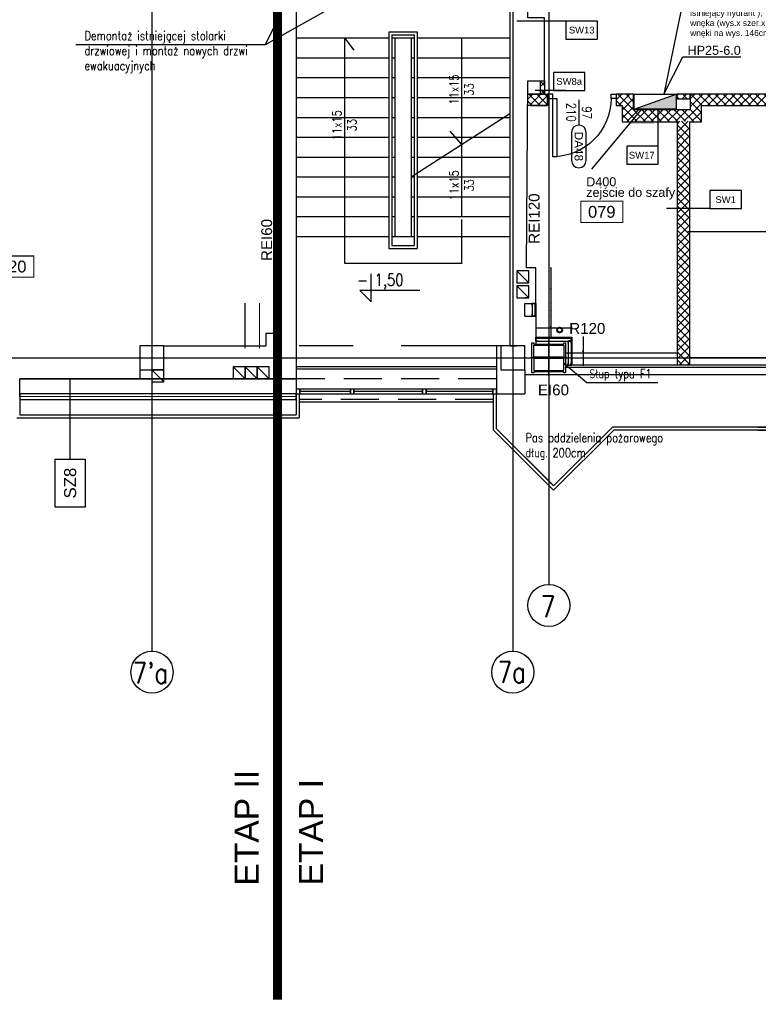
# Model space of a CAD drawing. Header units: centimetres. Extents: x -228435 to 111511, y -89367 to 428125.
# Tile 8 of 216: x -67340 to -55056, y -5751 to 10624. Entities that reach past the tile are written whole.
import ezdxf
from ezdxf.enums import TextEntityAlignment as Align

# ---------------------------------------------------------------- set-up
doc = ezdxf.new("R2010")
doc.units = ezdxf.units.CM
doc.header["$LTSCALE"] = 50
doc.header["$PDMODE"] = 35
doc.header["$PDSIZE"] = 0.1
for name, pattern in [('DASHDOT2', [12.7, 6.35, -3.175, 0, -3.175]), ('DIVIDE', [31.75, 12.7, -6.35, 0, -6.35, 0, -6.35]), ('HIDDEN', [9.525, 6.35, -3.175]), ('HIDDEN2', [4.7625, 3.175, -1.5875])]:
    doc.linetypes.add(name, pattern=pattern)
doc.layers.get('0').update_dxf_attribs({"color": 8})
doc.layers.get('DEFPOINTS').update_dxf_attribs({"color": 8})
for name, color, linetype, lineweight in [('_SP KORYTA', 8, 'Continuous', 25), ('Kondygnacja +0_5$0$ARCH_INFO_WYMIARY', 8, 'Continuous', 9), ('Obudowy i okł. słupów$0$ARCH_WIDOK', 8, 'Continuous', 13)]:
    doc.layers.add(name, color=color, linetype=linetype, lineweight=lineweight)
for name, color, linetype in [('ARCH_ETAPOWANIE', 8, 'DIVIDE'), ('ARCH_GK', 8, 'Continuous'), ('ARCH_INFO_AREA_ETYKIETY_200', 8, 'Continuous'), ('ARCH_INFO_ETYK_DRZWI', 8, 'Continuous'), ('ARCH_INFO_KOTY_WYSOKOŚCIOWE_IST', 8, 'Continuous'), ('ARCH_INFO_ODPORNOŚĆ OGNIOWA', 8, 'Continuous'), ('ARCH_INFO_OPISY', 8, 'Continuous'), ('ARCH_INFO_OPISY_IST', 8, 'Continuous'), ('ARCH_INFO_OPISY_PRZEGRODY', 8, 'Continuous'), ('ARCH_INFO_OPISY_PRZEGRODY_IST', 8, 'Continuous'), ('ARCH_INFO_OSIE_IST', 8, 'DASHDOT2'), ('ARCH_INFO_OSIE_OPISY_IST', 8, 'Continuous'), ('ARCH_INFO_SCHODY_IST', 8, 'Continuous'), ('ARCH_KONSTR_POWYŻEJ RZUTU_IST', 8, 'HIDDEN2'), ('ARCH_MUROWANE_IST', 8, 'Continuous'), ('ARCH_NIEWIDOK_IST', 8, 'HIDDEN'), ('ARCH_OCIEPLENIE_IST', 8, 'Continuous'), ('ARCH_OTWORY_WENTYLACJA_IST', 8, 'Continuous'), ('ARCH_PRZEKROJOWE_IST', 8, 'Continuous'), ('ARCH_SCHODY_IST', 8, 'Continuous'), ('ARCH_STAL_IST', 8, 'Continuous'), ('ARCH_SZYNY', 8, 'Continuous'), ('ARCH_WIDOK_IST', 8, 'Continuous'), ('ARCH_ŚLUSARKA_OKNA_IST', 8, 'Continuous'), ('ARCH_ŻELBET_IST', 8, 'Continuous'), ('bgde_ opis hydranty', 8, 'Continuous'), ('HUFCOR', 8, 'Continuous'), ('KJP_HYDRANTY', 8, 'Continuous'), ('Kondygnacja +0$0$ARCH_OKŁADZINA', 8, 'Continuous'), ('Kondygnacja +0$0$ARCH_ŚLUSARKA_DRZWI', 8, 'Continuous'), ('Kondygnacja +0_5$0$ARCH_GK', 8, 'Continuous'), ('Kondygnacja -1$0$ARCH_HYDRANTY', 8, 'Continuous'), ('Obudowy i okł. słupów$0$ARCH_INFO_OPISY', 8, 'Continuous'), ('Obudowy i okł. słupów$0$ARCH_PROFILE', 8, 'Continuous'), ('Osie rzutów$0$ARCH_INFO_OSIE_OPISY_IST', 8, 'Continuous')]:
    doc.layers.add(name, color=color, linetype=linetype)
doc.layers.get('HUFCOR').off()
doc.styles.add('Arial', font='ARIAL.TTF')
doc.styles.add('Kondygnacja +0_5$0$Romans', font='Romans.shx', dxfattribs={"width": 0.7})
doc.styles.add('Obudowy i okł. słupów$0$Standard', font='txt')
doc.styles.add('Romans', font='Romans.shx')
doc.styles.add('ROMANS-250-CM', font='romans.shx', dxfattribs={"width": 0.8, "height": 50})
doc.styles.add('ROMANS-50-CM', font='romans.shx', dxfattribs={"width": 0.8, "height": 10})
doc.linetypes.add('SZYNA_LINE', pattern='A,12.7,-7.75,["SZYNA",Standard,S=2.54,R=0,X=-5.95,Y=-1.27],-7.75', length=28.2)
doc.dimstyles.new('ISO-25', dxfattribs={"dimtxt": 2.5, "dimasz": 2.5, "dimexe": 1.25, "dimexo": 0.625, "dimtad": 1, "dimtxsty": 'Standard', "dimcen": 2.5, "dimadec": 0, "dimazin": 0, "dimtfac": 1, "dimtmove": 0, "dimatfit": 3, "dimfxl": 0, "dimarcsym": 0})
doc.dimstyles.new('Kondygnacja +0_5$0$Wymiary 1-100', dxfattribs={"dimtxt": 12, "dimasz": 10, "dimexe": 5, "dimexo": 0, "dimgap": 4, "dimtad": 1, "dimrnd": 0.5, "dimzin": 12, "dimdsep": 46, "dimtxsty": 'Kondygnacja +0_5$0$Romans', "dimblk": 'Kondygnacja +0_5$0$_Oblique', "dimcen": 10, "dimdle": 10, "dimclrt": 55, "dimazin": 0, "dimtfac": 1, "dimtmove": 1, "dimatfit": 3, "dimfxl": 0, "dimtolj": 1, "dimtzin": 0, "dimarcsym": 0})
doc.dimstyles.new('Obudowy i okł. słupów$0$ISO-25', dxfattribs={"dimtxt": 2.5, "dimasz": 2.5, "dimexe": 1.25, "dimexo": 15, "dimtad": 1, "dimtxsty": 'Obudowy i okł. słupów$0$Standard', "dimcen": 2.5, "dimadec": 0, "dimazin": 0, "dimtfac": 1, "dimtmove": 0, "dimatfit": 3, "dimfxl": 0, "dimarcsym": 0})
pattern_1 = [(45, (-121140, -45000), (-67.35192, 67.35192), []), (135, (-121140, -45000), (-67.35192, -67.35192), [])]

# ---------------------------------------------------------------- blocks, each defined once
blk = doc.blocks.new('A$C50B549AF')
at = {"layer": 'ARCH_SZYNY', "linetype": 'SZYNA_LINE', "ltscale": 2.5}
blk.add_line((242.5, 210.4, 630), (2090.9, 210.4, 630), dxfattribs=at)
blk = doc.blocks.new('T-drzwi_góra-200')
at = {"layer": 'ARCH_INFO_ETYK_DRZWI'}
blk.add_line((0, 0), (0, 60), dxfattribs=at)
blk.add_lwpolyline([(-17.5, 143.7), (-17.5, 77.5, 1), (17.5, 77.5), (17.5, 143.7, 1)], format="xyb", close=True, dxfattribs=at)
at = {"layer": 'ARCH_INFO_ETYK_DRZWI', "style": 'Arial'}
blk.add_attdef('ADS_DRZWI:SYMBOL', text='', height=20, rotation=90, dxfattribs=at).set_placement((0, 110.6), align=Align.MIDDLE)
at = {"layer": 'ARCH_INFO_ETYK_DRZWI', "style": 'Romans', "width": 0.8}
for tag, p in [('ADS_DRZWI:SZEROKOŚĆ', (-8, 30.5)), ('ADS_DRZWI:WYSOKOŚĆ', (29, 29.5))]:
    blk.add_attdef(tag, text='', height=22, rotation=90, dxfattribs=at).set_placement(p, align=Align.CENTER)
at = {"layer": 'ARCH_INFO_ETYK_DRZWI', "color": 1, "style": 'Arial'}
blk.add_attdef('ADS_DRZWI:ODPORNOŚĆ_OGNIOWA', text='', height=22, dxfattribs=at).set_placement((-0.1, -45.8), align=Align.BOTTOM_CENTER)
blk = doc.blocks.new('etykieta_numer')
at = {"color": 0, "linetype": 'ByBlock', "const_width": 2.44}
blk.add_lwpolyline([(-50, -50), (-50, 0), (50, 0), (50, -50)], close=True, dxfattribs=at)
at = {"color": 0, "linetype": 'ByBlock', "style": 'Arial'}
blk.add_attdef('AECAREA:NUMBER', text='', height=28, dxfattribs=at).set_placement((0, -25), align=Align.MIDDLE)
blk = doc.blocks.new('cahbir 0')
at = {"layer": '_SP KORYTA'}
blk.add_hatch(color=256, dxfattribs=at).paths.add_polyline_path([(-7154.6, 514.9), (-7114.6, 514.9), (-7114.6, 508.9), (-7154.6, 508.9)])
blk.add_line((-7218.2, 433.9, -630), (-7135.7, 532.8, -630), dxfattribs=at)
at = {"layer": '_SP KORYTA', "style": 'Arial'}
for s, p in [('D400', (-7227.8, 405.3, -630)), ('zejście do szafy', (-7227.8, 387.8, -630))]:
    blk.add_text(s, height=15, dxfattribs=at).set_placement(p)
blk = doc.blocks.new('Kondygnacja +0_5$0$_Oblique')
at = {"color": 0, "linetype": 'ByBlock', "lineweight": -2}
blk.add_line((-0.5, -0.5), (0.5, 0.5), dxfattribs=at)
blk = doc.blocks.new('*D1071')
at = {"layer": 'DEFPOINTS', "color": 0, "lineweight": 40}
for p in [(-58755, 6495, 6300), (-58755, 5905, 6300), (-58506, 5905)]:
    blk.add_point(p, dxfattribs=at)
at = {"layer": 'Kondygnacja +0_5$0$ARCH_INFO_WYMIARY', "color": 0, "lineweight": -2}
for p, q in [((-58506, 6505), (-58506, 5895)), ((-58502, 6495), (-58501, 6495)), ((-58502, 5905), (-58501, 5905))]:
    blk.add_line(p, q, dxfattribs=at)
at = {"layer": 'Kondygnacja +0_5$0$ARCH_INFO_WYMIARY', "color": 0, "lineweight": -2, "xscale": 10, "yscale": 10, "zscale": 10}
for p, rotation in [((-58506, 6495), 90), ((-58506, 5905), 270)]:
    blk.add_blockref('Kondygnacja +0_5$0$_Oblique', p, dxfattribs=dict(at, rotation=rotation))
at = {"layer": 'Kondygnacja +0_5$0$ARCH_INFO_WYMIARY', "color": 55, "insert": (-58511, 6146), "char_height": 5, "attachment_point": 5, "rotation": 90, "style": 'Kondygnacja +0_5$0$Romans'}
blk.add_mtext('\\A1;590', dxfattribs=at)
blk = doc.blocks.new('*D1072')
at = {"layer": 'DEFPOINTS', "color": 0, "lineweight": 40}
for p in [(-58755, 5905, 6300), (-58730, 5695, 6300), (-58506, 5695)]:
    blk.add_point(p, dxfattribs=at)
at = {"layer": 'Kondygnacja +0_5$0$ARCH_INFO_WYMIARY', "color": 0, "lineweight": -2}
for p, q in [((-58506, 5915), (-58506, 5685)), ((-58502, 5905), (-58501, 5905)), ((-58502, 5695), (-58501, 5695))]:
    blk.add_line(p, q, dxfattribs=at)
at = {"layer": 'Kondygnacja +0_5$0$ARCH_INFO_WYMIARY', "color": 0, "lineweight": -2, "xscale": 10, "yscale": 10, "zscale": 10}
for p, rotation in [((-58506, 5905), 90), ((-58506, 5695), 270)]:
    blk.add_blockref('Kondygnacja +0_5$0$_Oblique', p, dxfattribs=dict(at, rotation=rotation))
at = {"layer": 'Kondygnacja +0_5$0$ARCH_INFO_WYMIARY', "color": 55, "insert": (-58511, 5795), "char_height": 5, "attachment_point": 5, "rotation": 90, "style": 'Kondygnacja +0_5$0$Romans'}
blk.add_mtext('\\A1;210', dxfattribs=at)
blk = doc.blocks.new('*D1073')
at = {"layer": 'DEFPOINTS', "color": 0, "lineweight": 40}
for p in [(-58730, 5695, 6300), (-58755, 5343, 6300), (-58506, 5343)]:
    blk.add_point(p, dxfattribs=at)
at = {"layer": 'Kondygnacja +0_5$0$ARCH_INFO_WYMIARY', "color": 0, "lineweight": -2}
for p, q in [((-58506, 5705), (-58506, 5333)), ((-58502, 5695), (-58501, 5695)), ((-58502, 5343), (-58501, 5343))]:
    blk.add_line(p, q, dxfattribs=at)
at = {"layer": 'Kondygnacja +0_5$0$ARCH_INFO_WYMIARY', "color": 0, "lineweight": -2, "xscale": 10, "yscale": 10, "zscale": 10}
for p, rotation in [((-58506, 5695), 90), ((-58506, 5343), 270)]:
    blk.add_blockref('Kondygnacja +0_5$0$_Oblique', p, dxfattribs=dict(at, rotation=rotation))
at = {"layer": 'Kondygnacja +0_5$0$ARCH_INFO_WYMIARY', "color": 55, "insert": (-58511, 5519), "char_height": 5, "attachment_point": 5, "rotation": 90, "style": 'Kondygnacja +0_5$0$Romans'}
blk.add_mtext('\\A1;352.5', dxfattribs=at)
blk = doc.blocks.new('*D1105')
at = {"layer": 'DEFPOINTS', "color": 0, "lineweight": 40}
for p in [(-58158, 5499), (-58743, 5343, 6300), (-58158, 5343, 6300)]:
    blk.add_point(p, dxfattribs=at)
at = {"layer": 'Kondygnacja +0_5$0$ARCH_INFO_WYMIARY', "color": 0, "lineweight": -2}
for p, q in [((-58753, 5499), (-58148, 5499)), ((-58743, 5503), (-58743, 5504)), ((-58158, 5503), (-58158, 5504))]:
    blk.add_line(p, q, dxfattribs=at)
at = {"layer": 'Kondygnacja +0_5$0$ARCH_INFO_WYMIARY', "color": 0, "lineweight": -2, "xscale": 10, "yscale": 10, "zscale": 10, "rotation": 180}
blk.add_blockref('Kondygnacja +0_5$0$_Oblique', (-58743, 5499), dxfattribs=at)
at = {"layer": 'Kondygnacja +0_5$0$ARCH_INFO_WYMIARY', "color": 0, "lineweight": -2, "xscale": 10, "yscale": 10, "zscale": 10}
blk.add_blockref('Kondygnacja +0_5$0$_Oblique', (-58158, 5499), dxfattribs=at)
at = {"layer": 'Kondygnacja +0_5$0$ARCH_INFO_WYMIARY', "color": 55, "insert": (-58450, 5503), "char_height": 5, "attachment_point": 5, "style": 'Kondygnacja +0_5$0$Romans'}
blk.add_mtext('\\A1;585', dxfattribs=at)
blk = doc.blocks.new('*D1106')
at = {"layer": 'DEFPOINTS', "color": 0, "lineweight": 40}
for p in [(-58158, 5343, 6300), (-58158, 4880, 6300), (-57970, 4880)]:
    blk.add_point(p, dxfattribs=at)
at = {"layer": 'Kondygnacja +0_5$0$ARCH_INFO_WYMIARY', "color": 0, "lineweight": -2}
for p, q in [((-57970, 5353), (-57970, 4870)), ((-57966, 5343), (-57965, 5343)), ((-57966, 4880), (-57965, 4880))]:
    blk.add_line(p, q, dxfattribs=at)
at = {"layer": 'Kondygnacja +0_5$0$ARCH_INFO_WYMIARY', "color": 0, "lineweight": -2, "xscale": 10, "yscale": 10, "zscale": 10}
for p, rotation in [((-57970, 5343), 90), ((-57970, 4880), 270)]:
    blk.add_blockref('Kondygnacja +0_5$0$_Oblique', p, dxfattribs=dict(at, rotation=rotation))
at = {"layer": 'Kondygnacja +0_5$0$ARCH_INFO_WYMIARY', "color": 55, "insert": (-57975, 5111), "char_height": 5, "attachment_point": 5, "rotation": 90, "style": 'Kondygnacja +0_5$0$Romans'}
blk.add_mtext('\\A1;462.5', dxfattribs=at)
blk = doc.blocks.new('Obudowy i okł. słupów$0$_Dot')
at = {"color": 0, "linetype": 'ByBlock', "lineweight": -2}
blk.add_line((-0.5, 0), (-1, 0), dxfattribs=at)
at = {"color": 0, "linetype": 'ByBlock', "const_width": 0.5}
blk.add_lwpolyline([(-0.25, 0, 1), (0.25, 0, 1)], format="xyb", close=True, dxfattribs=at)
blk = doc.blocks.new('Osie rzutów')
at = {"layer": 'ARCH_INFO_OSIE_IST', "ltscale": 10}
for p, q in [((5600, 12510), (5600, 4512.3)), ((6200, 12510), (6200, 4800)), ((6200, 12510), (6200, 4571.2)), ((6260, 12510), (6260, 4623.3)), ((6260, 4970), (6260, 5030)), ((4436, 5000), (15156.5, 5000)), ((6290, 5000), (6230, 5000))]:
    blk.add_line(p, q, dxfattribs=at)
at = {"layer": 'ARCH_INFO_OSIE_OPISY_IST'}
blk.add_line((6200, 4571.2), (6200, 4512.3), dxfattribs=at)
for centre in [(6260, 4588.3), (5600, 4477.3), (6200, 4477.3)]:
    blk.add_circle(centre, 35, dxfattribs=at)
at = {"layer": 'ARCH_INFO_OSIE_OPISY_IST', "style": 'ROMANS-250-CM', "width": 0.8}
for s, p in [('7', (6246.7, 4569)), ("7'a", (5568, 4458.4)), ('7a', (6174.9, 4459.8))]:
    blk.add_text(s, height=35, dxfattribs=at).set_placement(p)

msp = doc.modelspace()

# ---------------------------------------------------------------- hatches: boundary and pattern name
at = {"layer": 'ARCH_GK', "linetype": 'Continuous', "lineweight": -3}
h = msp.add_hatch(dxfattribs=at)
h.set_pattern_fill('ANSI37', color=256, scale=30, angle=-360, style=0)
h.set_pattern_definition(pattern_1)
h.paths.add_polyline_path([(-58610, 9605), (-58685, 9605), (-58684.98857, 9384.97781), (-58610, 9384.99115)])
h.paths.add_polyline_path([(-58889.67491, 9384.94141), (-58891.01144, 9194.90549), (-58560, 9195), (-58560, 9385.00004)])
h = msp.add_hatch(dxfattribs=at)
h.set_pattern_fill('ANSI37', color=256, scale=30, angle=-360, style=0)
h.set_pattern_definition(pattern_1)
h.paths.add_polyline_path([(-57130, 9125), (-57320, 8935), (-57320, 9195), (-57420, 9195), (-57420, 9385), (-57130, 9385)])
h = msp.add_hatch(dxfattribs=at)
h.set_pattern_fill('ANSI37', color=256, scale=30, angle=-360, style=0)
h.set_pattern_definition(pattern_1)
h.paths.add_polyline_path([(-56190, 9385), (-56410, 9385), (-56410, 9310), (-56190, 9310)])
h = msp.add_hatch(dxfattribs=at)
h.set_pattern_fill('ANSI37', color=256, scale=30, angle=-360, style=0)
h.set_pattern_definition([(45, (-121140, -45000), (-67.35192, 67.35192), []), (135, (-121140, -45000), (-67.35192, -67.35192), [])])
h.paths.add_polyline_path([(-56240, 9385), (-56050, 9195), (-38161, 9195), (-38161, 9385)])
h = msp.add_hatch(dxfattribs=at)
h.set_pattern_fill('ANSI37', color=256, scale=30, angle=-360, style=0)
h.set_pattern_definition(pattern_1)
h.paths.add_polyline_path([(-56000, 9195), (-56190, 9385), (-56190, 9125), (-56000, 8935)], flags=0)
h = msp.add_hatch(dxfattribs=at)
h.set_pattern_fill('ANSI37', color=256, scale=30, angle=-360, style=0)
h.set_pattern_definition(pattern_1)
h.paths.add_polyline_path([(-57130, 9125), (-57320, 8935), (-56000, 8935), (-56190, 9125)], flags=0)
h = msp.add_hatch(dxfattribs=at)
h.set_pattern_fill('ANSI37', color=256, scale=30, angle=-360, style=0)
h.set_pattern_definition([(45, (-121340, -45000), (-67.35192, 67.35192), []), (135, (-121340, -45000), (-67.35192, -67.35192), [])])
h.paths.add_polyline_path([(-56200, 8935), (-56200, 4880), (-56400, 4880), (-56400, 8935)])
at = {"layer": 'Kondygnacja -1$0$ARCH_HYDRANTY'}
msp.add_hatch(color=256, dxfattribs=at).paths.add_polyline_path([(-56420, 9385), (-57120, 9135), (-56420, 9135)])
at = {"layer": 'Obudowy i okł. słupów$0$ARCH_WIDOK'}
h = msp.add_hatch(dxfattribs=at)
h.set_pattern_fill('AR-SAND', color=256, scale=0.1, style=0)
h.set_pattern_definition([(37.5, (-121140, -45000), (-0.16000313, 4.89413237), [0, -3.8608, 0, -4.318, 0, -4.1275]), (7.5, (-121140, -45000), (4.49523283, 7.168251), [0, -2.0828, 0, -3.4798, 0, -1.3335]), (327.5, (-121143.124, -45000), (7.9099237, 0.01437185), [0, -1.27, 0, -4.572, 0, -5.969]), (317.5, (-121143.124, -45000), (7.6355645, 2.22929323), [0, -0.635, 0, -2.9972, 0, -3.429])])
h.paths.add_polyline_path([(-58755.00691, 5342.50004), (-58157.5, 5342.5), (-58157.5, 5330), (-58755.00691, 5330.00004)])
h.paths.add_polyline_path([(-58157.5, 5330), (-58170, 5330), (-58170, 4880), (-58157.5, 4880)])
h.paths.add_polyline_path([(-58767.5, 5905), (-58755, 5905), (-58755, 5695), (-58767.5, 5695)])

# ---------------------------------------------------------------- linework, layer by layer
at = {"layer": 'ARCH_ETAPOWANIE', "ltscale": 10, "const_width": 150, "elevation": 630}
msp.add_lwpolyline([(-32748.04041, 102637.86797), (-71890, 102620.1903), (-71740, 89900), (-59190, 89900), (-59190, 71200), (-71590, 71200), (-71590, 58800), (-65060, 58800), (-65060, 57540), (-63050, 57540), (-63050, -5675.91583)], dxfattribs=at)
at = {"layer": 'ARCH_GK', "linetype": 'Continuous', "lineweight": -3}
for p, q in [((-58560, 9195, 630), (-58560, 9385, 630)), ((-57420, 9385, 630), (-57420, 9195, 630)), ((-57130, 9385, 630), (-57420, 9385, 630)), ((-57130, 9125, 630), (-57130, 9385, 630)), ((-56190, 9385, 630), (-56190, 9125, 630)), ((-38161, 9385, 630), (-56190, 9385, 630)), ((-58842.63727, 9194.90494, -12270), (-58560, 9195, 630)), ((-57420, 9195, 630), (-57320, 9195, 630)), ((-57320, 9195, 630), (-57320, 8925, 630)), ((-56000, 8925, 630), (-56000, 9195, 630)), ((-56000, 9195, 630), (-38161, 9195, 630)), ((-56190, 9125, 630), (-57130, 9125, 630)), ((-57320, 8925, 630), (-56400, 8925, 630)), ((-56400, 4880, 630), (-56400, 8925, 630)), ((-56200, 8925, 630), (-56200, 4880, 630)), ((-56200, 8925, 630), (-56000, 8925, 630))]:
    msp.add_line(p, q, dxfattribs=at)
for points, elevation in [([(-58685, 9605), (-58684.98857, 9385), (-58684.98857, 9385), (-58684.98857, 9385), (-58891.03285, 9384.94117)], -12270), ([(-58610, 9605), (-58610, 9385), (-58560, 9385.00004), (-58560, 9195), (-58891.01144, 9194.90549)], -12270), ([(-58891.03285, 9384.94117), (-58560, 9385.00004)], -12270), ([(-56200, 8925), (-56200, 4880), (-56400, 4880)], 630)]:
    msp.add_lwpolyline(points, dxfattribs=dict(at, elevation=elevation))
at = {"layer": 'ARCH_GK', "linetype": 'Continuous', "lineweight": -3, "elevation": 630}
for points in [[(-56190, 9385), (-56410, 9385), (-56410, 9310), (-56190, 9310)], [(-58767.5, 5905), (-58755, 5905), (-58755, 5695), (-58767.5, 5695)], [(-58755.00691, 5342.50004), (-58157.5, 5342.5), (-58157.5, 5330), (-58755.00691, 5330.00004)], [(-58157.5, 5330), (-58170, 5330), (-58170, 4880), (-58157.5, 4880)]]:
    msp.add_lwpolyline(points, close=True, dxfattribs=at)
at = {"layer": 'ARCH_INFO_KOTY_WYSOKOŚCIOWE_IST', "elevation": 630}
msp.add_lwpolyline([(-60685.86839, 6117.77217), (-61683.05233, 6117.77217), (-61495.55233, 5930.27217), (-61495.55233, 6398.70585)], dxfattribs=at)
at = {"layer": 'ARCH_INFO_OPISY_IST', "elevation": 630}
for points in [[(-63592.03104, 5913.54693, 20, 20, 0), (-63592.03104, 5442.81559, 150, 0, 0), (-63592.03104, 5137.58033, 0, 0, 0)], [(-63352.03104, 5913.54693, 20, 20, 0), (-63352.03104, 5442.81559, 150, 0, 0), (-63352.03104, 5137.58033, 0, 0, 0)]]:
    msp.add_lwpolyline(points, format="xyseb", dxfattribs=at)
at = {"layer": 'ARCH_INFO_OPISY_PRZEGRODY'}
for points, elevation in [([(-58255.65016, 10600.11238), (-59070, 10600.11238)], 630), ([(-58255.65016, 9446.38556), (-58767.25437, 9446.38556)], 630), ([(-56718.80469, 8519.53632), (-56718.80469, 9138.08449)], 630), ([(-55861.20818, 7481.46501), (-56580.43158, 7481.46501)], -5670)]:
    msp.add_lwpolyline(points, dxfattribs=dict(at, elevation=elevation))
for points, elevation in [([(-58255.65016, 10300.11238), (-57730.65016, 10300.11238), (-57730.65016, 10600.11238), (-58255.65016, 10600.11238), (-58255.65016, 10300.11238)], 630), ([(-58463.63176, 9446.38556), (-57938.63176, 9446.38556), (-57938.63176, 9746.38556), (-58463.63176, 9746.38556), (-58463.63176, 9446.38556)], 630), ([(-57243.80469, 8219.53632), (-56718.80469, 8219.53632), (-56718.80469, 8519.53632), (-57243.80469, 8519.53632), (-57243.80469, 8219.53632)], 630), ([(-55861.20818, 7481.46501), (-55336.20818, 7481.46501), (-55336.20818, 7781.46501), (-55861.20818, 7781.46501), (-55861.20818, 7481.46501)], -5670)]:
    msp.add_lwpolyline(points, close=True, dxfattribs=dict(at, elevation=elevation))
at = {"layer": 'ARCH_INFO_OPISY_PRZEGRODY_IST', "elevation": 630}
msp.add_lwpolyline([(-66500.0165, 3317.07035), (-66250.0165, 3317.07035), (-66250.0165, 2517.07035), (-66750.0165, 2517.07035), (-66750.0165, 3317.07035), (-66500.0165, 3317.07035), (-66500.0165, 4650)], dxfattribs=at)
at = {"layer": 'ARCH_INFO_SCHODY_IST'}
for p, q in [((-61940, 10320, 630), (-61940, 6570, 630)), ((-61940, 10320, 630), (-61780.5493, 10115.25327, 630)), ((-59990, 10320, 630), (-59990, 7350, 630)), ((-59990, 8553.20912, 630), (-60182.26761, 8770.8991, 630)), ((-59990, 7300, 630), (-59990, 6570, 630)), ((-59980, 6570, 630), (-61930, 6570, 630))]:
    msp.add_line(p, q, dxfattribs=at)
at = {"layer": 'ARCH_KONSTR_POWYŻEJ RZUTU_IST', "ltscale": 10}
msp.add_line((-59410, 5200, 630), (-62690, 5200, 630), dxfattribs=at)
at = {"layer": 'ARCH_MUROWANE_IST', "ltscale": 4}
for p, q in [((-63050, 12030, 630), (-63050, 5410, 630)), ((-62740, 12030, 630), (-62740, 4400, 630)), ((-59190, 10800, 630), (-59190, 5200, 630)), ((-64940, 5200, 630), (-63240, 5200, 630)), ((-59410, 5200, 630), (-59410, 4400, 630)), ((-59340, 5200, 630), (-59410, 5200, 630)), ((-50590, 5000, 630), (-56200, 5000, 630)), ((-65340, 4800, 630), (-65340, 4650, 630)), ((-58940, 4800, 630), (-58940, 4400, 630)), ((-50590, 4840, 630), (-58260, 4840, 630)), ((-50590, 4880, 630), (-56200, 4880, 630)), ((-67340, 4350, 630), (-67340, 4650, 630)), ((-62740, 4650, 630), (-67340, 4650, 630)), ((-50590, 4720, 630), (-58940, 4720, 630)), ((-59410, 4400, 630), (-58940, 4400, 630))]:
    msp.add_line(p, q, dxfattribs=at)
for points, elevation in [([(-58910, 6495), (-58888.12722, 9605), (-58610, 9605), (-58610, 10655), (-58890, 10655), (-58890, 11890), (-58940, 11890)], -12270), ([(-58940, 5695), (-58940, 5905), (-58755, 5905), (-58755, 6495), (-58910, 6495), (-58888.12722, 9605)], 630), ([(-58940, 5695), (-58755, 5695), (-58755.00903, 5230)], 630), ([(-63240, 5200), (-63240, 5410), (-63050, 5410)], 630), ([(-58260, 5085), (-56400, 5085)], 630), ([(-56200, 4880), (-58260, 4880)], 630), ([(-62740, 4400), (-62740, 4400), (-67340, 4400), (-67340, 4650), (-62740, 4650)], 630)]:
    msp.add_lwpolyline(points, dxfattribs=dict(at, elevation=elevation))
at = {"layer": 'ARCH_NIEWIDOK_IST', "ltscale": 2}
for p, q in [((-59410, 4650, 630), (-62740, 4650, 630)), ((-59460, 4310, 630), (-62690, 4310, 630))]:
    msp.add_line(p, q, dxfattribs=at)
at = {"layer": 'ARCH_OCIEPLENIE_IST'}
msp.add_line((-62740, 4350, 630), (-67340, 4355, 630), dxfattribs=at)
at = {"layer": 'ARCH_OTWORY_WENTYLACJA_IST'}
for p, q in [((-59070, 6450, 630), (-58870, 6250, 630)), ((-59070, 6200, 630), (-58870, 6000, 630)), ((-65140, 4800, 630), (-64940, 4600, 630)), ((-63790, 4850, 630), (-63590, 4650, 630)), ((-63590, 4850, 630), (-63390, 4650, 630)), ((-63390, 4850, 630), (-63190, 4650, 630))]:
    msp.add_line(p, q, dxfattribs=at)
at = {"layer": 'ARCH_OTWORY_WENTYLACJA_IST', "elevation": 630}
for points in [[(-59070, 6250), (-58870, 6250), (-58870, 6450), (-59070, 6450)], [(-59070, 6000), (-58870, 6000), (-58870, 6200), (-59070, 6200)], [(-65140, 4600), (-64940, 4600), (-64940, 4800), (-65140, 4800)], [(-63790, 4650), (-63590, 4650), (-63590, 4850), (-63790, 4850)], [(-63590, 4650), (-63390, 4650), (-63390, 4850), (-63590, 4850)], [(-63390, 4650), (-63190, 4650), (-63190, 4850), (-63390, 4850)]]:
    msp.add_lwpolyline(points, close=True, dxfattribs=at)
at = {"layer": 'ARCH_PRZEKROJOWE_IST', "ltscale": 4}
for p, q in [((-67340, 4400, 630), (-67340, 4050, 630)), ((-62740, 4400, 630), (-62740, 4050, 630)), ((-62690, 4400, 630), (-62690, 4000, 630)), ((-67390, 4000, 630), (-62690, 4000, 630)), ((-67340, 4050, 630), (-62740, 4050, 630)), ((-59460, 3800, 630), (-58460, 2800, 630)), ((-59460, 3800, 630), (-58460, 2800, 630)), ((-59410, 3820.71068, 630), (-58475.18171, 2885.89239, 630)), ((-59410, 3820.71068, 630), (-58475.18171, 2885.89239, 630)), ((-53103.11292, 3800.00606, 630), (-57026.47915, 3799.99843, 630)), ((-53104.45089, 3849.98995, 630), (-57025.55789, 3849.98995, 630))]:
    msp.add_line(p, q, dxfattribs=at)
at = {"layer": 'ARCH_PRZEKROJOWE_IST', "ltscale": 4, "elevation": 630}
for points in [[(-55065, 3800), (-52540, 3799.98414), (-51540, 2799.98414), (-50540, 3799.98414), (-50540, 4750)], [(-55065, 3850.00001), (-52519.28932, 3849.98414), (-51540, 2870.69481), (-50590, 3820.69481), (-50590, 4750)], [(-67340, 4400), (-67340, 4310), (-62740, 4310), (-62740, 4400)], [(-55065, 3800), (-57460, 3799.98414), (-58460, 2799.98414), (-59460, 3799.98414), (-59460, 4400)], [(-55065, 3849.98493), (-57480.71068, 3849.98414), (-58460, 2870.69481), (-59410, 3820.69481), (-59410, 4400)]]:
    msp.add_lwpolyline(points, dxfattribs=at)
at = {"layer": 'ARCH_SCHODY_IST'}
for p, q in [((-62740, 10420, 630), (-62740, 4800, 630)), ((-62740, 10320, 630), (-61200, 10320, 630)), ((-61200, 10420, 630), (-61200, 6820, 630)), ((-61200, 10420, 630), (-60730, 10420, 630)), ((-61150, 10370, 630), (-61150, 6870, 630)), ((-61150, 10370, 630), (-60780, 10370, 630)), ((-61150, 10320, 630), (-60780, 10320, 630)), ((-61100, 10320, 630), (-61100, 7020, 630)), ((-60830, 10320, 630), (-60830, 7020, 630)), ((-60780, 10370, 630), (-60780, 6870, 630)), ((-60730, 10420, 630), (-60730, 6820, 630)), ((-60730, 10320, 630), (-59190, 10320, 630)), ((-62740, 9990, 630), (-61200, 9990, 630)), ((-61150, 9990, 630), (-61100, 9990, 630)), ((-60830, 9990, 630), (-60780, 9990, 630)), ((-60730, 9990, 630), (-59190, 9990, 630)), ((-62740, 9660, 630), (-61200, 9660, 630)), ((-61150, 9660, 630), (-61100, 9660, 630)), ((-60830, 9660, 630), (-60780, 9660, 630)), ((-60730, 9660, 630), (-59190, 9660, 630)), ((-62740, 9330, 630), (-61200, 9330, 630)), ((-61150, 9330, 630), (-61100, 9330, 630)), ((-60830, 9330, 630), (-60780, 9330, 630)), ((-60730, 9330, 630), (-59190, 9330, 630)), ((-60830, 8010, 630), (-59190, 9064.46476, 630)), ((-62740, 9000, 630), (-61200, 9000, 630)), ((-61150, 9000, 630), (-61100, 9000, 630)), ((-60830, 9000, 630), (-60780, 9000, 630)), ((-60730, 9000, 630), (-59190, 9000, 630)), ((-62740, 8670, 630), (-61200, 8670, 630)), ((-61150, 8670, 630), (-61100, 8670, 630)), ((-60830, 8670, 630), (-60780, 8670, 630)), ((-60730, 8670, 630), (-59190, 8670, 630)), ((-62740, 8340, 630), (-61200, 8340, 630)), ((-61150, 8340, 630), (-61100, 8340, 630)), ((-60830, 8340, 630), (-60780, 8340, 630)), ((-60730, 8340, 630), (-59190, 8340, 630)), ((-62740, 8010, 630), (-61200, 8010, 630)), ((-61150, 8010, 630), (-61100, 8010, 630)), ((-60830, 8010, 630), (-60780, 8010, 630)), ((-60730, 8010, 630), (-59190, 8010, 630)), ((-62740, 7680, 630), (-61200, 7680, 630)), ((-61150, 7680, 630), (-61100, 7680, 630)), ((-60830, 7680, 630), (-60780, 7680, 630)), ((-60730, 7680, 630), (-59190, 7680, 630)), ((-62740, 7350, 630), (-61200, 7350, 630)), ((-61150, 7350, 630), (-61100, 7350, 630)), ((-60830, 7350, 630), (-60780, 7350, 630)), ((-60730, 7350, 630), (-59190, 7350, 630)), ((-62740, 7020, 630), (-61200, 7020, 630)), ((-61150, 7020, 630), (-61100, 7020, 630)), ((-61150, 7020, 630), (-60780, 7020, 630)), ((-60830, 7020, 630), (-60780, 7020, 630)), ((-60730, 7020, 630), (-59190, 7020, 630)), ((-61200, 6820, 630), (-60730, 6820, 630)), ((-61150, 6870, 630), (-60780, 6870, 630)), ((-59410, 4850, 630), (-62740, 4850, 630)), ((-59410, 4810, 630), (-62740, 4810, 630))]:
    msp.add_line(p, q, dxfattribs=at)
at = {"layer": 'ARCH_STAL_IST', "elevation": 630}
for points in [[(-58820, 4750), (-58820, 5250), (-58790, 5250), (-58790, 5230), (-58290, 5230), (-58290, 5250), (-58260, 5250), (-58260, 4750), (-58290, 4750), (-58290, 4770), (-58790, 4770), (-58790, 4750)], [(-58290, 5010), (-58790, 5010), (-58790, 5210), (-58290, 5210)], [(-58790, 4790), (-58290, 4790), (-58290, 4990), (-58790, 4990)]]:
    msp.add_lwpolyline(points, close=True, dxfattribs=at)
at = {"layer": 'ARCH_WIDOK_IST', "elevation": 630}
msp.add_lwpolyline([(-62690, 4310), (-62690, 4270), (-59460, 4270)], dxfattribs=at)
at = {"layer": 'ARCH_ŚLUSARKA_OKNA_IST'}
for p, q in [((-61840, 4440, 630), (-62680, 4440, 630)), ((-60640, 4440, 630), (-61780, 4440, 630)), ((-59470.68171, 4440, 630), (-60580, 4440, 630))]:
    msp.add_line(p, q, dxfattribs=at)
at = {"layer": 'ARCH_ŚLUSARKA_OKNA_IST', "elevation": 630}
for points in [[(-62680, 4480), (-62740, 4480), (-62740, 4400), (-62680, 4400)], [(-61840, 4480), (-62680, 4480), (-62680, 4400), (-61840, 4400)], [(-61780, 4480), (-61840, 4480), (-61840, 4400), (-61780, 4400)], [(-60640, 4480), (-61780, 4480), (-61780, 4400), (-60640, 4400)], [(-60580, 4480), (-60640, 4480), (-60640, 4400), (-60580, 4400)], [(-59470.68171, 4480), (-60580, 4480), (-60580, 4400), (-59470.68171, 4400)], [(-59410.68171, 4480), (-59470.68171, 4480), (-59470.68171, 4400), (-59410.68171, 4400)]]:
    msp.add_lwpolyline(points, close=True, dxfattribs=at)
at = {"layer": 'ARCH_ŻELBET_IST', "ltscale": 4}
for p, q in [((-58870, 6450, 630), (-58940, 6450, 630)), ((-58870, 6000, 630), (-58940, 6000, 630)), ((-59190, 5200, 630), (-59070, 5200, 630))]:
    msp.add_line(p, q, dxfattribs=at)
at = {"layer": 'ARCH_ŻELBET_IST', "ltscale": 4, "elevation": 630}
for points in [[(-65340, 4800), (-64940, 4800), (-64940, 5200), (-65340, 5200)], [(-59340, 4800), (-58940, 4800), (-58940, 5200), (-59340, 5200)]]:
    msp.add_lwpolyline(points, close=True, dxfattribs=at)
at = {"layer": 'bgde_ opis hydranty', "ltscale": 1.5, "elevation": -5670}
msp.add_lwpolyline([(-53510.96798, 11140.1133), (-56265.15181, 11140.1133), (-56624.45064, 9385)], dxfattribs=at)
at = {"layer": 'Kondygnacja +0$0$ARCH_OKŁADZINA', "lineweight": 40}
msp.add_circle((-58359.80704, 5463.56863, 630), 41.43137, dxfattribs=at)
at = {"layer": 'Kondygnacja +0$0$ARCH_ŚLUSARKA_DRZWI', "linetype": 'Continuous', "lineweight": -3, "elevation": 630}
for points in [[(-58475, 9385), (-58560, 9385), (-58560, 9315), (-58475, 9315)], [(-57505, 9385), (-57420, 9385), (-57420, 9315), (-57505, 9315)], [(-58475, 9315), (-58405, 9315), (-58403.85381, 8345), (-58473.85381, 8345)]]:
    msp.add_lwpolyline(points, close=True, dxfattribs=at)
at = {"layer": 'Kondygnacja +0$0$ARCH_ŚLUSARKA_DRZWI', "linetype": 'Continuous', "lineweight": -3, "extrusion": (0, 0, -1)}
msp.add_arc((58474.02175, 9314.02223, -630), 969.02224, 179.942186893, 269.990070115, dxfattribs=at)
at = {"layer": 'Kondygnacja +0_5$0$ARCH_GK', "lineweight": -3, "ltscale": 5, "elevation": 630}
for points in [[(-58755.00691, 5342.50004), (-58157.5, 5342.5), (-58157.5, 4880)], [(-58755.00691, 5330.00004), (-58170, 5330), (-58170, 4880)]]:
    msp.add_lwpolyline(points, dxfattribs=at)
at = {"layer": 'Kondygnacja -1$0$ARCH_HYDRANTY', "elevation": 630}
for points in [[(-57120, 9135), (-56420, 9385), (-56420, 9135)], [(-56420, 9135), (-57120, 9135), (-57120, 9385), (-56420, 9385)]]:
    msp.add_lwpolyline(points, close=True, dxfattribs=at)
at = {"layer": 'Obudowy i okł. słupów$0$ARCH_PROFILE', "elevation": 630}
for points in [[(-58783.35355, 5904.85355), (-58782.5, 5904), (-58777.5, 5904), (-58776.5, 5905), (-58767.5, 5905), (-58767.5, 5867.75, -1), (-58768, 5867.75), (-58768, 5904.5), (-58776.29289, 5904.5), (-58777.29289, 5903.5), (-58782.70711, 5903.5), (-58783.70711, 5904.5), (-58801.29289, 5904.5), (-58802.29289, 5903.5), (-58807.70711, 5903.5), (-58808.70711, 5904.5), (-58817, 5904.5), (-58817, 5867.75, -1), (-58817.5, 5867.75), (-58817.5, 5905), (-58808.5, 5905), (-58807.5, 5904), (-58802.5, 5904), (-58801.64645, 5904.85355)], [(-58783.35355, 5695.14645), (-58782.5, 5696), (-58777.5, 5696), (-58776.5, 5695), (-58767.5, 5695), (-58767.5, 5732.25, 1), (-58768, 5732.25), (-58768, 5695.5), (-58776.29289, 5695.5), (-58777.29289, 5696.5), (-58782.70711, 5696.5), (-58783.70711, 5695.5), (-58801.29289, 5695.5), (-58802.29289, 5696.5), (-58807.70711, 5696.5), (-58808.70711, 5695.5), (-58817, 5695.5), (-58817, 5732.25, 1), (-58817.5, 5732.25), (-58817.5, 5695), (-58808.5, 5695), (-58807.5, 5696), (-58802.5, 5696), (-58801.64645, 5695.14645)], [(-58754.86047, 5314.14648), (-58754.00691, 5315.00004), (-58754.00691, 5320.00004), (-58755.00691, 5321.00004), (-58755.00691, 5330.00004), (-58717.75691, 5330.00004, -1), (-58717.75691, 5329.50004), (-58754.50691, 5329.50004), (-58754.50691, 5321.20714), (-58753.50691, 5320.20714), (-58753.50691, 5314.79293), (-58754.50691, 5313.79293), (-58754.50691, 5296.20714), (-58753.50691, 5295.20714), (-58753.50691, 5289.79293), (-58754.50691, 5288.79293), (-58754.50691, 5280.50004), (-58717.75691, 5280.50004, -1), (-58717.75691, 5280.00004), (-58755.00691, 5280.00004), (-58755.00691, 5289.00004), (-58754.00691, 5290.00004), (-58754.00691, 5295.00004), (-58754.86047, 5295.85359)], [(-58185.85355, 5279.85355), (-58185, 5279), (-58180, 5279), (-58179, 5280), (-58170, 5280), (-58170, 5242.75, -1), (-58170.5, 5242.75), (-58170.5, 5279.5), (-58178.79289, 5279.5), (-58179.79289, 5278.5), (-58185.20711, 5278.5), (-58186.20711, 5279.5), (-58203.79289, 5279.5), (-58204.79289, 5278.5), (-58210.20711, 5278.5), (-58211.20711, 5279.5), (-58219.5, 5279.5), (-58219.5, 5242.75, -1), (-58220, 5242.75), (-58220, 5280), (-58211, 5280), (-58210, 5279), (-58205, 5279), (-58204.14645, 5279.85355)], [(-58170.14645, 5314.14645), (-58171, 5315), (-58171, 5320), (-58170, 5321), (-58170, 5330), (-58207.25, 5330, 1), (-58207.25, 5329.5), (-58170.5, 5329.5), (-58170.5, 5321.20711), (-58171.5, 5320.20711), (-58171.5, 5314.79289), (-58170.5, 5313.79289), (-58170.5, 5296.20711), (-58171.5, 5295.20711), (-58171.5, 5289.79289), (-58170.5, 5288.79289), (-58170.5, 5280.5), (-58207.25, 5280.5, 1), (-58207.25, 5280), (-58170, 5280), (-58170, 5289), (-58171, 5290), (-58171, 5295), (-58170.14645, 5295.85355)], [(-58185.85355, 4880.14645), (-58185, 4881), (-58180, 4881), (-58179, 4880), (-58170, 4880), (-58170, 4917.25, 1), (-58170.5, 4917.25), (-58170.5, 4880.5), (-58178.79289, 4880.5), (-58179.79289, 4881.5), (-58185.20711, 4881.5), (-58186.20711, 4880.5), (-58203.79289, 4880.5), (-58204.79289, 4881.5), (-58210.20711, 4881.5), (-58211.20711, 4880.5), (-58219.5, 4880.5), (-58219.5, 4917.25, 1), (-58220, 4917.25), (-58220, 4880), (-58211, 4880), (-58210, 4881), (-58205, 4881), (-58204.14645, 4880.14645)]]:
    msp.add_lwpolyline(points, format="xyb", close=True, dxfattribs=at)
for points in [[(-58817.5, 5905), (-58817.5, 5695.5)], [(-58755.00691, 5280.00004), (-58220, 5280), (-58220, 4880)]]:
    msp.add_lwpolyline(points, dxfattribs=at)

# ---------------------------------------------------------------- block references
at = {"xscale": 10, "yscale": 10, "zscale": 10}
msp.add_blockref('cahbir 0', (14360, 3800.00982, 630), dxfattribs=at)
at = {"layer": 'ARCH_INFO_AREA_ETYKIETY_200', "linetype": 'Continuous', "lineweight": -3, "xscale": 7, "yscale": 7, "zscale": 10}
for p, values in [((-57659.00964, 7603.71792, 630), {'AECAREA:NUMBER': '079'}), ((-67456.03045, 6693.87146, 630), {'AECAREA:NUMBER': '020'})]:
    msp.add_blockref('etykieta_numer', p, dxfattribs=at).add_auto_attribs(values)
at = {"layer": 'ARCH_INFO_ETYK_DRZWI', "linetype": 'Continuous', "lineweight": -3}
ref = msp.add_blockref('T-drzwi_góra-200', (-58040.91429, 9290.83255, 630), dxfattribs=dict(at, xscale=7, yscale=7.000000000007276, zscale=7, rotation=180))
ref.add_attrib('ADS_DRZWI:SYMBOL', 'DA48', dxfattribs={"height": 140, "rotation": 270, "style": 'Arial'}).set_placement((-58040.91429, 8516.71366, 630), align=Align.MIDDLE)
ref.add_attrib('ADS_DRZWI:SZEROKOŚĆ', '97', dxfattribs={"height": 154, "rotation": 270, "style": 'Romans', "width": 0.8}).set_placement((-57984.91429, 9077.37076, 630), align=Align.CENTER)
ref.add_attrib('ADS_DRZWI:WYSOKOŚĆ', '210', dxfattribs={"height": 154, "rotation": 270, "style": 'Romans', "width": 0.8}).set_placement((-58243.91429, 9084.55942, 630), align=Align.CENTER)
at = {"layer": 'HUFCOR', "xscale": 10, "yscale": 10, "zscale": 10}
msp.add_blockref('A$C50B549AF', (-58654.9183, 4996.03602, -5670), dxfattribs=at)
at = {"layer": 'Osie rzutów$0$ARCH_INFO_OSIE_OPISY_IST', "xscale": 10, "yscale": 10, "zscale": 10}
msp.add_blockref('Osie rzutów', (-121140, -45000, 630), dxfattribs=at)

# ---------------------------------------------------------------- texts
at = {"layer": 'ARCH_ETAPOWANIE', "ltscale": 10, "char_height": 400, "width": 2796.2290174, "attachment_point": 1, "rotation": 90, "style": 'Arial'}
for s, insert in [('ETAP II', (-63765.77095, -3777.4205, 630)), ('ETAP I', (-62693.45074, -3774.13744, 630))]:
    msp.add_mtext(s, dxfattribs=dict(at, insert=insert))
at = {"layer": 'ARCH_INFO_KOTY_WYSOKOŚCIOWE_IST', "insert": (-61724.76229, 6267.40089, 630), "char_height": 200, "width": 976.1892646, "attachment_point": 4, "line_spacing_factor": 0.9, "style": 'ROMANS-50-CM'}
msp.add_mtext('- 1,50', dxfattribs=at)
at = {"layer": 'ARCH_INFO_ODPORNOŚĆ OGNIOWA', "char_height": 180, "width": 533.3252474, "attachment_point": 5, "rotation": 90, "style": 'Arial'}
for s, insert in [('\\PREI120', (-58933.40855, 7315.59657, 630)), ('\\PREI60', (-63381.35146, 6960.64299, 630))]:
    msp.add_mtext(s, dxfattribs=dict(at, insert=insert))
at = {"layer": 'ARCH_INFO_ODPORNOŚĆ OGNIOWA', "char_height": 180, "attachment_point": 5, "style": 'Arial'}
for s, insert, width in [('\\PR120', (-57899.32105, 5638.31334, 630), 3036.6124481), ('\\PEI60', (-58462.60715, 4615.09321, 630), 533.3252474)]:
    msp.add_mtext(s, dxfattribs=dict(at, insert=insert, width=width))
at = {"layer": 'ARCH_INFO_OPISY', "char_height": 150, "attachment_point": 1, "style": 'ROMANS-50-CM'}
for s, insert, width in [('Demontaż istniejącej stolarki drzwiowej i montaż nowych drzwi ewakuacyjnych', (-66262.96796, 10433.03804, 630), 3005.23275), ('Słup typu F1', (-57865.57829, 4810.80539, 630), 6265.3267976), ('Pas oddzielenia pożarowego\\Pdług. 200cm', (-58927.00831, 3746.63161, 630), 3475.6568458)]:
    msp.add_mtext(s, dxfattribs=dict(at, insert=insert, width=width))
at = {"layer": 'ARCH_INFO_OPISY_PRZEGRODY', "char_height": 112.5, "width": 525, "attachment_point": 5, "style": 'Arial'}
for s, insert in [('SW13', (-57993.15016, 10450.11238, 630)), ('SW8a', (-58201.13176, 9596.38556, 630)), ('SW17', (-56993.73929, 8369.53632, 630)), ('SW1', (-55598.70818, 7631.46501, -5670))]:
    msp.add_mtext(s, dxfattribs=dict(at, insert=insert))
at = {"layer": 'ARCH_INFO_OPISY_PRZEGRODY_IST', "insert": (-66500.0165, 2917.07035, 630), "char_height": 200, "width": 800, "attachment_point": 5, "rotation": 90, "style": 'Arial'}
msp.add_mtext('SZ8', dxfattribs=at)
at = {"layer": 'ARCH_INFO_SCHODY_IST', "char_height": 150, "width": 100, "attachment_point": 5, "rotation": 90, "style": 'ROMANS-50-CM'}
for insert in [(-59990, 9462.5179, 630), (-61940, 8870, 630), (-59990, 7869.87078, 630)]:
    msp.add_mtext('11x15 33', dxfattribs=dict(at, insert=insert))
at = {"layer": 'bgde_ opis hydranty', "ltscale": 1.5, "insert": (-56189.3866, 11286.51216, 10047), "char_height": 100, "width": 2711.090685, "attachment_point": 1, "style": 'Arial'}
msp.add_mtext('Hydrant DN25^Jwnękowy z gaśnicą na dole, 900x700x250 z zastosowaniem podpory ( wykorzystać istniejący hydrant );\\Pwnęka (wys.x szer.x gł.) 92x72x26 cm; góra wnęki na wys. 146cm', dxfattribs=at)
at = {"layer": 'KJP_HYDRANTY', "insert": (-55789.74735, 10113.58918, -20355), "char_height": 150, "width": 2356.9744909, "attachment_point": 5, "style": 'Arial'}
msp.add_mtext('HP25-6.0', dxfattribs=at)

# ---------------------------------------------------------------- dimensions: what is measured, and where the dimension line sits
at = {"layer": 'Kondygnacja +0_5$0$ARCH_INFO_WYMIARY'}
for base, p1, p2, picture, middle in [((-58506.12947, 5905, -5670), (-58755, 6495, 630), (-58755, 5905, 630), '*D1071', (-58506.12947, 6146.04938, -5670)), ((-58506.12947, 5695, -5670), (-58755, 5905, 630), (-58730, 5695, 630), '*D1072', (-58506.12947, 5795, -5670)), ((-58506.12947, 5342.50004, -5670), (-58730, 5695, 630), (-58755.00691, 5342.50004, 630), '*D1073', (-58506.12947, 5518.75, -5670))]:
    dim = msp.add_linear_dim(base=base, p1=p1, p2=p2, angle=90, dimstyle='Kondygnacja +0_5$0$Wymiary 1-100', override={"dimtxt": 5, "dimgap": 2}, dxfattribs=at)
    dim.commit()
    dim.dimension.update_dxf_attribs({"geometry": picture, "text_midpoint": middle, "dimtype": 160})
dim = msp.add_linear_dim(base=(-58157.5, 5498.5534, -5670), p1=(-58742.50691, 5342.50004, 630), p2=(-58157.5, 5342.5, 630), dimstyle='Kondygnacja +0_5$0$Wymiary 1-100', override={"dimtxt": 5, "dimgap": 2}, dxfattribs=at)
dim.commit()
dim.dimension.update_dxf_attribs({"geometry": '*D1105', "text_midpoint": (-58450.00346, 5503.0534, -5670)})
dim = msp.add_linear_dim(base=(-57970.39912, 4880, -5670), p1=(-58157.5, 5342.5, 630), p2=(-58157.5, 4880, 630), angle=90, dimstyle='Kondygnacja +0_5$0$Wymiary 1-100', override={"dimtxt": 5, "dimgap": 2}, dxfattribs=at)
dim.commit()
dim.dimension.update_dxf_attribs({"geometry": '*D1106', "text_midpoint": (-57974.89912, 5111.25, -5670)})

# ---------------------------------------------------------------- leaders
at = {"layer": 'ARCH_INFO_OPISY'}
for points in [[(-62235.23237, 12300.1088, 630), (-63257.73521, 10205.38535, 630), (-66403.54705, 10205.38535, 630)], [(-59775.86652, 12174.13864, 630), (-63257.73521, 10205.38535, 630), (-66403.54705, 10205.38535, 630)], [(-58288.35151, 4913.74213, 630), (-57908.97849, 4588.98936, 630), (-56724.52963, 4588.993, 630)]]:
    msp.add_leader(points, dimstyle='ISO-25', override={"dimscale": 5, "dimasz": 2, "dimtad": 0, "dimldrblk": 'Dot'}, dxfattribs=at)
at = {"layer": 'Obudowy i okł. słupów$0$ARCH_INFO_OPISY', "ltscale": 0.3}
msp.add_leader([(-56624.45064, 9385, -5670), (-56313.37721, 10004.41697, -5670), (-55348.49731, 10004.41697, -5670)], dimstyle='Obudowy i okł. słupów$0$ISO-25', override={"dimscale": 5, "dimasz": 0.5, "dimtad": 0, "dimldrblk": 'Obudowy i okł. słupów$0$_Dot'}, dxfattribs=at)

doc.saveas('drawing.dxf')
